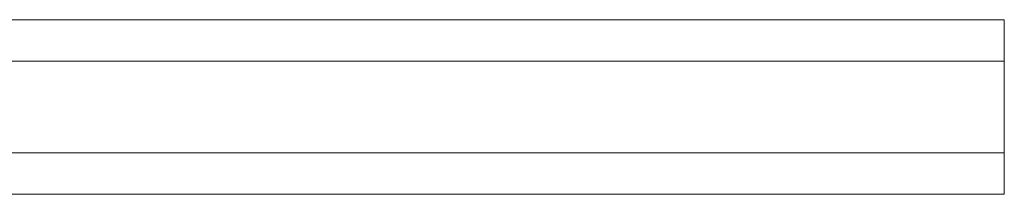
# Model space of a CAD drawing. Header units: inches. Extents: x 15 to 357, y 5 to 227.
# Tile 13 of 107: x 87.64 to 96.8, y 139.84 to 141.47. Entities that reach past the tile are written whole.
import ezdxf

# ---------------------------------------------------------------- set-up
doc = ezdxf.new("R2010")
doc.units = ezdxf.units.IN
doc.header["$LTSCALE"] = 22
doc.header["$MEASUREMENT"] = 0
doc.layers.add('Visible (ANSI)', color=7, linetype='Continuous', lineweight=5)

msp = doc.modelspace()

# ---------------------------------------------------------------- linework, layer by layer
at = {"layer": 'Visible (ANSI)'}
for p, q in [((96.8045, 141.4655), (74.0545, 141.4655)), ((96.8045, 141.4655), (96.8045, 141.0805)), ((96.8045, 141.0805), (74.0545, 141.0805)), ((96.8045, 140.2255), (96.8045, 141.0805)), ((96.8045, 140.2255), (74.0545, 140.2255)), ((96.8045, 140.2255), (96.8045, 139.8405)), ((96.8045, 139.8405), (74.0545, 139.8405))]:
    msp.add_line(p, q, dxfattribs=at)

doc.saveas('drawing.dxf')
